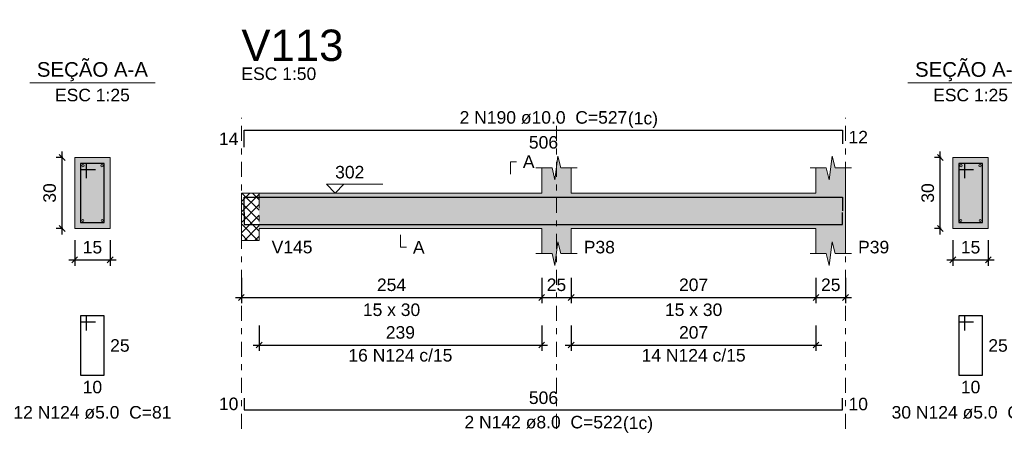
# Model space of a CAD drawing. Header units: millimetres. Extents: x 0 to 119, y 0 to 84.
# Tile 20 of 34: x 54 to 71, y 55 to 62. Entities that reach past the tile are written whole.
import ezdxf

# ---------------------------------------------------------------- set-up
doc = ezdxf.new("R2010")
doc.units = ezdxf.units.MM
doc.header["$MEASUREMENT"] = 0
doc.linetypes.add('DASHDOT', pattern=[2.54, 1.27, -0.635, 0, -0.635])
doc.linetypes.add('NULL', pattern=[0])
doc.layers.get('0').update_dxf_attribs({"lineweight": 18})
for name, color, linetype, lineweight in [('Descrição da armadura', 7, 'Continuous', 0), ('DT-Barras na forma', 2, 'Continuous', 30), ('DT-Barras no corte', 5, 'Continuous', 5), ('DT-Barras rebatidas', 2, 'Continuous', 30), ('DT-Cotas', 9, 'Continuous', 5), ('DT-Forma', 5, 'Continuous', 5), ('DT-Hachura forma vigas', 254, 'Continuous', 5), ('DT-Hachura intersecção vigas', 9, 'Continuous', 5), ('DT-Hachura seção vigas', 254, 'Continuous', 5), ('DT-Pontilhado', 9, 'DASHDOT', 5), ('DT-Textos', 7, 'Continuous', 5), ('DT-Título', 3, 'Continuous', 20), ('Textos armaduras', 7, 'Continuous', 0)]:
    doc.layers.add(name, color=color, linetype=linetype, lineweight=lineweight)
doc.styles.add('Arial', font='txt')
doc.dimstyles.new('UM_25.000000', dxfattribs={"dimtxt": 0.18, "dimasz": 0.1, "dimexe": 0.1, "dimexo": 0.2, "dimgap": 0, "dimtad": 1, "dimtih": 1, "dimtoh": 1, "dimdec": 1, "dimlfac": 25, "dimzin": 0, "dimdsep": 46, "dimtxsty": 'Standard', "dimcen": 0.09, "dimdle": 0.1, "dimadec": 1, "dimazin": 2, "dimtfac": 1, "dimtdec": 4, "dimtofl": 0, "dimtmove": 0, "dimatfit": 3, "dimfxl": 1, "dimtolj": 1, "dimarcsym": 0})
doc.dimstyles.new('UM_50.000000', dxfattribs={"dimtxt": 0.18, "dimasz": 0.1, "dimexe": 0.1, "dimexo": 0.2, "dimgap": 0, "dimtad": 1, "dimtih": 1, "dimtoh": 1, "dimdec": 1, "dimlfac": 50, "dimzin": 0, "dimdsep": 46, "dimtxsty": 'Standard', "dimcen": 0.09, "dimdle": 0.1, "dimadec": 1, "dimazin": 2, "dimtfac": 1, "dimtdec": 4, "dimtofl": 0, "dimtmove": 0, "dimatfit": 3, "dimfxl": 1, "dimtolj": 1, "dimarcsym": 0})

# ---------------------------------------------------------------- blocks, each defined once
blk = doc.blocks.new('_Oblique')
at = {"color": 0, "linetype": 'ByBlock', "lineweight": -2}
blk.add_line((-0.5, -0.5), (0.5, 0.5), dxfattribs=at)
blk = doc.blocks.new('*D118')
at = {"layer": 'Defpoints', "color": 0}
for p in [(54.875, 59.357), (55.087, 59.357), (55.087, 58.157)]:
    blk.add_point(p, dxfattribs=at)
at = {"layer": 'DT-Cotas', "color": 0, "lineweight": -2}
for p, q in [((54.887, 59.357), (54.775, 59.357)), ((54.875, 58.057), (54.875, 59.457)), ((54.887, 58.157), (54.775, 58.157))]:
    blk.add_line(p, q, dxfattribs=at)
at = {"layer": 'DT-Cotas', "color": 0, "lineweight": -2, "xscale": 0.1, "yscale": 0.1, "zscale": 0.1}
for p, rotation in [((54.875, 59.357), 90), ((54.875, 58.157), 270)]:
    blk.add_blockref('_Oblique', p, dxfattribs=dict(at, rotation=rotation))
at = {"layer": 'DT-Cotas', "color": 7, "insert": (54.663, 58.757), "char_height": 0.2118, "attachment_point": 5, "rotation": 90, "style": 'Arial'}
blk.add_mtext('\\A1;30', dxfattribs=at)
blk = doc.blocks.new('*D119')
at = {"layer": 'Defpoints', "color": 0}
for p in [(55.087, 58.157), (55.687, 58.157), (55.687, 57.627)]:
    blk.add_point(p, dxfattribs=at)
at = {"layer": 'DT-Cotas', "color": 0, "lineweight": -2}
for p, q in [((55.087, 57.957), (55.087, 57.527)), ((55.687, 57.957), (55.687, 57.527)), ((54.987, 57.627), (55.787, 57.627))]:
    blk.add_line(p, q, dxfattribs=at)
at = {"layer": 'DT-Cotas', "color": 0, "lineweight": -2, "xscale": 0.1, "yscale": 0.1, "zscale": 0.1, "rotation": 180}
blk.add_blockref('_Oblique', (55.087, 57.627), dxfattribs=at)
at = {"layer": 'DT-Cotas', "color": 0, "lineweight": -2, "xscale": 0.1, "yscale": 0.1, "zscale": 0.1}
blk.add_blockref('_Oblique', (55.687, 57.627), dxfattribs=at)
at = {"layer": 'DT-Cotas', "color": 7, "insert": (55.387, 57.839), "char_height": 0.2118, "attachment_point": 5, "rotation": 0.0057, "style": 'Arial'}
blk.add_mtext('\\A1;15', dxfattribs=at)
blk = doc.blocks.new('*D121')
at = {"layer": 'Defpoints', "color": 0}
for p in [(57.906, 57.521), (62.986, 57.521), (62.986, 56.992)]:
    blk.add_point(p, dxfattribs=at)
at = {"layer": 'DT-Cotas', "color": 0, "lineweight": -2}
for p, q in [((57.906, 57.321), (57.906, 56.892)), ((62.986, 57.321), (62.986, 56.892)), ((57.806, 56.992), (63.086, 56.992))]:
    blk.add_line(p, q, dxfattribs=at)
at = {"layer": 'DT-Cotas', "color": 0, "lineweight": -2, "xscale": 0.1, "yscale": 0.1, "zscale": 0.1, "rotation": 180}
blk.add_blockref('_Oblique', (57.906, 56.992), dxfattribs=at)
at = {"layer": 'DT-Cotas', "color": 0, "lineweight": -2, "xscale": 0.1, "yscale": 0.1, "zscale": 0.1}
blk.add_blockref('_Oblique', (62.986, 56.992), dxfattribs=at)
at = {"layer": 'DT-Cotas', "color": 7, "insert": (60.446, 57.204), "char_height": 0.2118, "attachment_point": 5, "rotation": 0.0057, "style": 'Arial'}
blk.add_mtext('\\A1;254', dxfattribs=at)
blk = doc.blocks.new('*D122')
at = {"layer": 'Defpoints', "color": 0}
for p in [(62.986, 57.521), (63.486, 57.521), (63.486, 56.992)]:
    blk.add_point(p, dxfattribs=at)
at = {"layer": 'DT-Cotas', "color": 0, "lineweight": -2}
for p, q in [((62.986, 57.321), (62.986, 56.892)), ((63.486, 57.321), (63.486, 56.892)), ((62.886, 56.992), (63.586, 56.992))]:
    blk.add_line(p, q, dxfattribs=at)
at = {"layer": 'DT-Cotas', "color": 0, "lineweight": -2, "xscale": 0.1, "yscale": 0.1, "zscale": 0.1, "rotation": 180}
blk.add_blockref('_Oblique', (62.986, 56.992), dxfattribs=at)
at = {"layer": 'DT-Cotas', "color": 0, "lineweight": -2, "xscale": 0.1, "yscale": 0.1, "zscale": 0.1}
blk.add_blockref('_Oblique', (63.486, 56.992), dxfattribs=at)
at = {"layer": 'DT-Cotas', "color": 7, "insert": (63.236, 57.204), "char_height": 0.2118, "attachment_point": 5, "rotation": 0.0057, "style": 'Arial'}
blk.add_mtext('\\A1;25', dxfattribs=at)
blk = doc.blocks.new('*D123')
at = {"layer": 'Defpoints', "color": 0}
for p in [(63.486, 57.521), (67.626, 57.521), (67.626, 56.992)]:
    blk.add_point(p, dxfattribs=at)
at = {"layer": 'DT-Cotas', "color": 0, "lineweight": -2}
for p, q in [((63.486, 57.321), (63.486, 56.892)), ((67.626, 57.321), (67.626, 56.892)), ((63.386, 56.992), (67.726, 56.992))]:
    blk.add_line(p, q, dxfattribs=at)
at = {"layer": 'DT-Cotas', "color": 0, "lineweight": -2, "xscale": 0.1, "yscale": 0.1, "zscale": 0.1, "rotation": 180}
blk.add_blockref('_Oblique', (63.486, 56.992), dxfattribs=at)
at = {"layer": 'DT-Cotas', "color": 0, "lineweight": -2, "xscale": 0.1, "yscale": 0.1, "zscale": 0.1}
blk.add_blockref('_Oblique', (67.626, 56.992), dxfattribs=at)
at = {"layer": 'DT-Cotas', "color": 7, "insert": (65.556, 57.204), "char_height": 0.2118, "attachment_point": 5, "rotation": 0.0057, "style": 'Arial'}
blk.add_mtext('\\A1;207', dxfattribs=at)
blk = doc.blocks.new('*D124')
at = {"layer": 'Defpoints', "color": 0}
for p in [(67.626, 57.521), (68.126, 57.521), (68.126, 56.992)]:
    blk.add_point(p, dxfattribs=at)
at = {"layer": 'DT-Cotas', "color": 0, "lineweight": -2}
for p, q in [((67.626, 57.321), (67.626, 56.892)), ((68.126, 57.321), (68.126, 56.892)), ((67.526, 56.992), (68.226, 56.992))]:
    blk.add_line(p, q, dxfattribs=at)
at = {"layer": 'DT-Cotas', "color": 0, "lineweight": -2, "xscale": 0.1, "yscale": 0.1, "zscale": 0.1, "rotation": 180}
blk.add_blockref('_Oblique', (67.626, 56.992), dxfattribs=at)
at = {"layer": 'DT-Cotas', "color": 0, "lineweight": -2, "xscale": 0.1, "yscale": 0.1, "zscale": 0.1}
blk.add_blockref('_Oblique', (68.126, 56.992), dxfattribs=at)
at = {"layer": 'DT-Cotas', "color": 7, "insert": (67.876, 57.204), "char_height": 0.2118, "attachment_point": 5, "rotation": 0.0057, "style": 'Arial'}
blk.add_mtext('\\A1;25', dxfattribs=at)
blk = doc.blocks.new('*D125')
at = {"layer": 'Defpoints', "color": 0}
for p in [(69.729, 59.357), (69.941, 59.357), (69.941, 58.157)]:
    blk.add_point(p, dxfattribs=at)
at = {"layer": 'DT-Cotas', "color": 0, "lineweight": -2}
for p, q in [((69.741, 59.357), (69.629, 59.357)), ((69.729, 58.057), (69.729, 59.457)), ((69.741, 58.157), (69.629, 58.157))]:
    blk.add_line(p, q, dxfattribs=at)
at = {"layer": 'DT-Cotas', "color": 0, "lineweight": -2, "xscale": 0.1, "yscale": 0.1, "zscale": 0.1}
for p, rotation in [((69.729, 59.357), 90), ((69.729, 58.157), 270)]:
    blk.add_blockref('_Oblique', p, dxfattribs=dict(at, rotation=rotation))
at = {"layer": 'DT-Cotas', "color": 7, "insert": (69.518, 58.757), "char_height": 0.2118, "attachment_point": 5, "rotation": 90, "style": 'Arial'}
blk.add_mtext('\\A1;30', dxfattribs=at)
blk = doc.blocks.new('*D126')
at = {"layer": 'Defpoints', "color": 0}
for p in [(69.941, 58.157), (70.541, 58.157), (70.541, 57.627)]:
    blk.add_point(p, dxfattribs=at)
at = {"layer": 'DT-Cotas', "color": 0, "lineweight": -2}
for p, q in [((69.941, 57.957), (69.941, 57.527)), ((70.541, 57.957), (70.541, 57.527)), ((69.841, 57.627), (70.641, 57.627))]:
    blk.add_line(p, q, dxfattribs=at)
at = {"layer": 'DT-Cotas', "color": 0, "lineweight": -2, "xscale": 0.1, "yscale": 0.1, "zscale": 0.1, "rotation": 180}
blk.add_blockref('_Oblique', (69.941, 57.627), dxfattribs=at)
at = {"layer": 'DT-Cotas', "color": 0, "lineweight": -2, "xscale": 0.1, "yscale": 0.1, "zscale": 0.1}
blk.add_blockref('_Oblique', (70.541, 57.627), dxfattribs=at)
at = {"layer": 'DT-Cotas', "color": 7, "insert": (70.241, 57.839), "char_height": 0.2118, "attachment_point": 5, "rotation": 0.0057, "style": 'Arial'}
blk.add_mtext('\\A1;15', dxfattribs=at)
blk = doc.blocks.new('*D127')
at = {"layer": 'Defpoints', "color": 0}
for p in [(58.206, 56.716), (62.986, 56.716), (62.986, 56.187)]:
    blk.add_point(p, dxfattribs=at)
at = {"layer": 'DT-Cotas', "color": 0, "lineweight": -2}
for p, q in [((58.206, 56.516), (58.206, 56.087)), ((62.986, 56.516), (62.986, 56.087)), ((58.106, 56.187), (63.086, 56.187))]:
    blk.add_line(p, q, dxfattribs=at)
at = {"layer": 'DT-Cotas', "color": 0, "lineweight": -2, "xscale": 0.1, "yscale": 0.1, "zscale": 0.1, "rotation": 180}
blk.add_blockref('_Oblique', (58.206, 56.187), dxfattribs=at)
at = {"layer": 'DT-Cotas', "color": 0, "lineweight": -2, "xscale": 0.1, "yscale": 0.1, "zscale": 0.1}
blk.add_blockref('_Oblique', (62.986, 56.187), dxfattribs=at)
at = {"layer": 'DT-Cotas', "color": 7, "insert": (60.596, 56.399), "char_height": 0.2118, "attachment_point": 5, "rotation": 0.0057, "style": 'Arial'}
blk.add_mtext('\\A1;239', dxfattribs=at)
blk = doc.blocks.new('*D128')
at = {"layer": 'Defpoints', "color": 0}
for p in [(63.486, 56.716), (67.626, 56.716), (67.626, 56.187)]:
    blk.add_point(p, dxfattribs=at)
at = {"layer": 'DT-Cotas', "color": 0, "lineweight": -2}
for p, q in [((63.486, 56.516), (63.486, 56.087)), ((67.626, 56.516), (67.626, 56.087)), ((63.386, 56.187), (67.726, 56.187))]:
    blk.add_line(p, q, dxfattribs=at)
at = {"layer": 'DT-Cotas', "color": 0, "lineweight": -2, "xscale": 0.1, "yscale": 0.1, "zscale": 0.1, "rotation": 180}
blk.add_blockref('_Oblique', (63.486, 56.187), dxfattribs=at)
at = {"layer": 'DT-Cotas', "color": 0, "lineweight": -2, "xscale": 0.1, "yscale": 0.1, "zscale": 0.1}
blk.add_blockref('_Oblique', (67.626, 56.187), dxfattribs=at)
at = {"layer": 'DT-Cotas', "color": 7, "insert": (65.556, 56.399), "char_height": 0.2118, "attachment_point": 5, "rotation": 0.0057, "style": 'Arial'}
blk.add_mtext('\\A1;207', dxfattribs=at)

msp = doc.modelspace()

# ---------------------------------------------------------------- hatches: boundary and pattern name
at = {"layer": 'DT-Hachura forma vigas', "linetype": 'Continuous'}
msp.add_hatch(color=254, dxfattribs=at).paths.add_polyline_path([(68.1261, 57.7331), (68.1261, 58.1567), (68.1261, 58.7567), (68.1261, 59.1803), (67.9511, 59.1803), (67.9011, 59.3803), (67.8511, 58.9803), (67.8011, 59.1803), (67.6261, 59.1803), (67.6261, 58.7567), (63.4861, 58.7567), (63.4861, 59.1803), (63.3111, 59.1803), (63.2611, 59.3803), (63.2111, 58.9803), (63.1611, 59.1803), (62.9861, 59.1803), (62.9861, 58.7567), (58.2061, 58.7567), (58.2061, 58.1567), (62.9861, 58.1567), (62.9861, 57.7331), (63.1611, 57.7331), (63.2111, 57.5331), (63.2611, 57.9331), (63.3111, 57.7331), (63.4861, 57.7331), (63.4861, 58.1567), (67.6261, 58.1567), (67.6261, 57.7331), (67.8011, 57.7331), (67.8511, 57.5331), (67.9011, 57.9331), (67.9511, 57.7331), (68.1261, 57.7331)])
at = {"layer": 'DT-Hachura intersecção vigas', "linetype": 'Continuous'}
h = msp.add_hatch(dxfattribs=at)
h.set_pattern_fill('ANSI37', color=9, style=0)
h.paths.add_polyline_path([(58.2061, 57.9567), (58.2061, 58.1567), (58.2061, 58.7567), (57.9061, 58.7567), (57.9061, 58.1567), (57.9061, 57.9567), (58.2061, 57.9567)])
at = {"layer": 'DT-Hachura seção vigas', "linetype": 'Continuous'}
for points in [[(55.0866, 58.1567), (55.0866, 58.1567), (55.6866, 58.1567), (55.6866, 59.3567), (55.0866, 59.3567), (55.0866, 58.1567)], [(69.9412, 58.1567), (69.9412, 58.1567), (70.5412, 58.1567), (70.5412, 59.3567), (69.9412, 59.3567), (69.9412, 58.1567)]]:
    msp.add_hatch(color=254, dxfattribs=at).paths.add_polyline_path(points)

# ---------------------------------------------------------------- linework, layer by layer
at = {"layer": 'DT-Barras na forma'}
for p, q in [((55.2866, 59.2567), (55.1866, 59.2567)), ((55.1866, 59.2567), (55.1866, 58.2567)), ((55.5866, 59.2567), (55.1866, 59.2567)), ((55.1866, 59.2567), (55.1866, 59.1567)), ((55.1866, 59.1567), (55.4366, 59.1567)), ((55.2866, 59.0067), (55.2866, 59.2567)), ((55.5866, 58.2567), (55.5866, 59.2567)), ((70.1412, 59.2567), (70.0412, 59.2567)), ((70.0412, 59.2567), (70.0412, 58.2567)), ((70.4412, 59.2567), (70.0412, 59.2567)), ((70.0412, 59.2567), (70.0412, 59.1567)), ((70.0412, 59.1567), (70.2912, 59.1567)), ((70.1412, 59.0067), (70.1412, 59.2567)), ((70.4412, 58.2567), (70.4412, 59.2567)), ((55.1866, 58.2567), (55.5866, 58.2567)), ((70.0412, 58.2567), (70.4412, 58.2567))]:
    msp.add_line(p, q, dxfattribs=at)
for points in [[(57.9561, 58.4), (57.9561, 58.6867), (68.0761, 58.6867), (68.0761, 58.4567)], [(57.9561, 58.4247), (57.9561, 58.2247), (68.0761, 58.2247), (68.0761, 58.4247)]]:
    msp.add_lwpolyline(points, dxfattribs=at)
at = {"layer": 'DT-Barras no corte'}
for centre, radius in [((55.2266, 59.2167), 0.02), ((55.5466, 59.2167), 0.02), ((70.0812, 59.2167), 0.02), ((70.4012, 59.2167), 0.02), ((55.2226, 58.2927), 0.016), ((55.5506, 58.2927), 0.016), ((70.0772, 58.2927), 0.016), ((70.4052, 58.2927), 0.016)]:
    msp.add_circle(centre, radius, dxfattribs=at)
at = {"layer": 'DT-Barras rebatidas'}
for points in [[(57.9561, 59.5296), (57.9561, 59.8163), (68.0761, 59.8163), (68.0761, 59.5863)], [(55.2866, 56.43), (55.2866, 56.68), (55.1866, 56.68), (55.1866, 55.68), (55.5866, 55.68), (55.5866, 56.68), (55.1866, 56.68), (55.1866, 56.58), (55.4366, 56.58)], [(70.1412, 56.43), (70.1412, 56.68), (70.0412, 56.68), (70.0412, 55.68), (70.4412, 55.68), (70.4412, 56.68), (70.0412, 56.68), (70.0412, 56.58), (70.2912, 56.58)], [(57.9561, 55.2901), (57.9561, 55.0901), (68.0761, 55.0901), (68.0761, 55.2901)]]:
    msp.add_lwpolyline(points, dxfattribs=at)
at = {"layer": 'DT-Forma'}
for p, q in [((55.6866, 59.3567), (55.0866, 59.3567)), ((55.0866, 59.3567), (55.0866, 58.1567)), ((55.6866, 58.1567), (55.6866, 59.3567)), ((63.2111, 58.9803), (63.2611, 59.3803)), ((63.2611, 59.3803), (63.3111, 59.1803)), ((67.8511, 58.9803), (67.9011, 59.3803)), ((67.9011, 59.3803), (67.9511, 59.1803)), ((70.5412, 59.3567), (69.9412, 59.3567)), ((69.9412, 59.3567), (69.9412, 58.1567)), ((70.5412, 58.1567), (70.5412, 59.3567)), ((62.8861, 59.1803), (63.1611, 59.1803)), ((62.9861, 58.7567), (62.9861, 59.1803)), ((63.1611, 59.1803), (63.2111, 58.9803)), ((63.3111, 59.1803), (63.5861, 59.1803)), ((63.4861, 59.1803), (63.4861, 58.7567)), ((67.5261, 59.1803), (67.8011, 59.1803)), ((67.6261, 58.7567), (67.6261, 59.1803)), ((67.8011, 59.1803), (67.8511, 58.9803)), ((67.9511, 59.1803), (68.2261, 59.1803)), ((68.1261, 59.1803), (68.1261, 58.7567)), ((57.9061, 58.7567), (58.2061, 58.7567)), ((58.2061, 58.7567), (62.9861, 58.7567)), ((63.4861, 58.7567), (67.6261, 58.7567)), ((55.0866, 58.1567), (55.6866, 58.1567)), ((57.9061, 58.1567), (57.9061, 57.9567)), ((58.2061, 57.9567), (58.2061, 58.1567)), ((58.2061, 58.1567), (62.9861, 58.1567)), ((62.9861, 58.1567), (62.9861, 57.7331)), ((63.4861, 57.7331), (63.4861, 58.1567)), ((63.4861, 58.1567), (67.6261, 58.1567)), ((67.6261, 58.1567), (67.6261, 57.7331)), ((68.1261, 57.7331), (68.1261, 58.1567)), ((69.9412, 58.1567), (70.5412, 58.1567)), ((57.9061, 57.9567), (58.2061, 57.9567)), ((63.2111, 57.5331), (63.2611, 57.9331)), ((63.2611, 57.9331), (63.3111, 57.7331)), ((67.8511, 57.5331), (67.9011, 57.9331)), ((67.9011, 57.9331), (67.9511, 57.7331)), ((62.8861, 57.7331), (63.1611, 57.7331)), ((63.1611, 57.7331), (63.2111, 57.5331)), ((63.3111, 57.7331), (63.5861, 57.7331)), ((67.5261, 57.7331), (67.8011, 57.7331)), ((67.8011, 57.7331), (67.8511, 57.5331)), ((67.9511, 57.7331), (68.2261, 57.7331))]:
    msp.add_line(p, q, dxfattribs=at)
at = {"layer": 'DT-Forma', "linetype": 'Continuous'}
for p, q in [((57.9061, 58.1567), (57.9061, 58.7567)), ((68.1261, 58.7567), (68.1261, 58.1567))]:
    msp.add_line(p, q, dxfattribs=at)
at = {"layer": 'DT-Pontilhado', "ltscale": 0.2}
for p, q in [((57.9061, 54.7724), (57.9061, 60.0281)), ((63.2361, 54.7724), (63.2361, 60.0281)), ((68.1261, 54.7724), (68.1261, 60.0281)), ((58.2061, 58.7567), (58.2061, 58.1567))]:
    msp.add_line(p, q, dxfattribs=at)
at = {"layer": 'DT-Textos'}
for p, q in [((54.3276, 60.6216), (56.4456, 60.6216)), ((69.1822, 60.6216), (71.3002, 60.6216))]:
    msp.add_line(p, q, dxfattribs=at)
for points in [[(62.4566, 59.0744), (62.4566, 59.2862), (62.5625, 59.2862)], [(59.6401, 58.905), (59.4919, 58.7567), (59.3436, 58.905), (60.2967, 58.905)], [(60.5961, 58.0508), (60.5961, 57.839), (60.702, 57.839)]]:
    msp.add_lwpolyline(points, dxfattribs=at)

# ---------------------------------------------------------------- texts
at = {"layer": 'Descrição da armadura', "linetype": 'NULL', "char_height": 0.2118, "attachment_point": 8, "line_spacing_factor": 0.9, "style": 'Arial'}
for s, insert, width in [('2 N190 ø10.0  C=527', (63.0163, 59.9226), 5.562109), ('16 N124 c/15', (60.5961, 55.9053), 3.450264), ('14 N124 c/15', (65.5561, 55.9053), 3.450264), ('12 N124 ø5.0  C=81', (55.3866, 54.9386), 5.239541), ('30 N124 ø5.0  C=81', (70.2413, 54.9386), 5.239541), ('2 N142 ø8.0  C=522', (63.0163, 54.7726), 5.239541)]:
    msp.add_mtext(s, dxfattribs=dict(at, insert=insert, width=width))
at = {"layer": 'DT-Textos', "linetype": 'NULL', "line_spacing_factor": 0.798, "style": 'Arial'}
for s, insert, char_height, width, attachment_point in [('SEÇÃO A-A', (55.3866, 60.6457), 0.2471, 3.812061, 8), ('SEÇÃO A-A', (70.2413, 60.6457), 0.2471, 3.812061, 8), ('ESC 1:50', (57.9063, 60.6636), 0.2118, 2.482559, 7), ('ESC 1:25', (55.3866, 60.3036), 0.2118, 2.482559, 8), ('ESC 1:25', (70.2413, 60.3036), 0.2118, 2.482559, 8), ('(1c)', (64.4443, 59.8527), 0.2118, 0.998857, 7), ('A', (62.6683, 59.1806), 0.2118, 0.386855, 7), ('302', (59.4923, 59.0006), 0.2118, 0.967705, 7), ('V145', (58.4183, 57.7336), 0.2118, 1.354561, 7), ('A', (60.8083, 57.7336), 0.2118, 0.386855, 7), ('P38', (63.6983, 57.7336), 0.2118, 1.031992, 7), ('P39', (68.3383, 57.7336), 0.2118, 1.031992, 7), ('15 x 30', (60.4463, 56.6746), 0.2118, 1.902559, 8), ('15 x 30', (65.5563, 56.6746), 0.2118, 1.902559, 8), ('(1c)', (64.3613, 54.7027), 0.2118, 0.998857, 7)]:
    msp.add_mtext(s, dxfattribs=dict(at, insert=insert, char_height=char_height, width=width, attachment_point=attachment_point))
at = {"layer": 'DT-Título', "linetype": 'NULL', "insert": (57.9063, 60.9815), "char_height": 0.5295, "width": 3.456465, "attachment_point": 7, "line_spacing_factor": 0.798, "style": 'Arial'}
msp.add_mtext('V113', dxfattribs=at)
at = {"layer": 'Textos armaduras', "linetype": 'NULL', "char_height": 0.2118, "line_spacing_factor": 0.9, "style": 'Arial'}
for s, insert, width, attachment_point in [('14', (57.8561, 59.5671), 1.045137, 9), ('12', (68.1761, 59.8072), 1.045137, 1), ('506', (63.0161, 59.719), 1.367705, 2), ('25', (55.6866, 56.2859), 1.045137, 1), ('25', (70.5412, 56.2859), 1.045137, 1), ('10', (55.3866, 55.5827), 1.045137, 2), ('506', (63.0161, 55.1874), 1.367705, 8), ('10', (70.2412, 55.5827), 1.045137, 2), ('10', (57.8561, 55.0842), 1.045137, 9), ('10', (68.1761, 55.296), 1.045137, 1)]:
    msp.add_mtext(s, dxfattribs=dict(at, insert=insert, width=width, attachment_point=attachment_point))

# ---------------------------------------------------------------- dimensions: what is measured, and where the dimension line sits
at = {"layer": 'DT-Cotas'}
for base, p1, p2, picture, middle in [((54.8748, 59.3567), (55.0866, 58.1567), (55.0866, 59.3567), '*D118', (54.663, 58.7567)), ((69.7294, 59.3567), (69.9412, 58.1567), (69.9412, 59.3567), '*D125', (69.5176, 58.7567))]:
    dim = msp.add_linear_dim(base=base, p1=p1, p2=p2, angle=90, dimstyle='UM_25.000000', override={"dimtxt": 0.2118, "dimasz": 0.1, "dimexe": 0.1, "dimexo": 0.2, "dimtad": 1, "dimtih": 0, "dimtoh": 0, "dimdec": 1, "dimlfac": 25, "dimzin": 8, "dimtxsty": 'Arial', "dimblk": 'Oblique', "dimblk1": 'Oblique', "dimblk2": 'Oblique', "dimsah": 1, "dimdle": 0.1, "dimse1": 0, "dimse2": 0, "dimclrt": 7, "dimadec": 1, "dimazin": 3, "dimtmove": 2, "dimldrblk": 'Oblique'}, dxfattribs=at)
    dim.commit()
    dim.dimension.update_dxf_attribs({"geometry": picture, "text_midpoint": middle, "dimtype": 160, "text_rotation": 90})
for base, p1, p2, dimstyle, override, picture, middle in [((55.6866, 57.6272), (55.0866, 58.1567), (55.6866, 58.1567), 'UM_25.000000', {"dimtxt": 0.2118, "dimasz": 0.1, "dimexe": 0.1, "dimexo": 0.2, "dimtad": 1, "dimtih": 0, "dimtoh": 0, "dimdec": 1, "dimlfac": 25, "dimzin": 8, "dimtxsty": 'Arial', "dimblk": 'Oblique', "dimblk1": 'Oblique', "dimblk2": 'Oblique', "dimsah": 1, "dimdle": 0.1, "dimse1": 0, "dimse2": 0, "dimclrt": 7, "dimadec": 1, "dimazin": 3, "dimtmove": 2, "dimldrblk": 'Oblique'}, '*D119', (55.3866, 57.839)), ((70.5412, 57.6272), (69.9412, 58.1567), (70.5412, 58.1567), 'UM_25.000000', {"dimtxt": 0.2118, "dimasz": 0.1, "dimexe": 0.1, "dimexo": 0.2, "dimtad": 1, "dimtih": 0, "dimtoh": 0, "dimdec": 1, "dimlfac": 25, "dimzin": 8, "dimtxsty": 'Arial', "dimblk": 'Oblique', "dimblk1": 'Oblique', "dimblk2": 'Oblique', "dimsah": 1, "dimdle": 0.1, "dimse1": 0, "dimse2": 0, "dimclrt": 7, "dimadec": 1, "dimazin": 3, "dimtmove": 2, "dimldrblk": 'Oblique'}, '*D126', (70.2412, 57.839)), ((62.9861, 56.9918), (57.9061, 57.5213), (62.9861, 57.5213), 'UM_50.000000', {"dimtxt": 0.2118, "dimasz": 0.1, "dimexe": 0.1, "dimexo": 0.2, "dimtad": 1, "dimtih": 0, "dimtoh": 0, "dimdec": 1, "dimlfac": 50, "dimzin": 8, "dimtxsty": 'Arial', "dimblk": 'Oblique', "dimblk1": 'Oblique', "dimblk2": 'Oblique', "dimsah": 1, "dimdle": 0.1, "dimse1": 0, "dimse2": 0, "dimclrt": 7, "dimadec": 1, "dimazin": 3, "dimtmove": 2, "dimldrblk": 'Oblique'}, '*D121', (60.4461, 57.2036)), ((63.4861, 56.9918), (62.9861, 57.5213), (63.4861, 57.5213), 'UM_50.000000', {"dimtxt": 0.2118, "dimasz": 0.1, "dimexe": 0.1, "dimexo": 0.2, "dimtad": 1, "dimtih": 0, "dimtoh": 0, "dimdec": 1, "dimlfac": 50, "dimzin": 8, "dimtxsty": 'Arial', "dimblk": 'Oblique', "dimblk1": 'Oblique', "dimblk2": 'Oblique', "dimsah": 1, "dimdle": 0.1, "dimse1": 0, "dimse2": 0, "dimclrt": 7, "dimadec": 1, "dimazin": 3, "dimtmove": 2, "dimldrblk": 'Oblique'}, '*D122', (63.2361, 57.2036)), ((67.6261, 56.9918), (63.4861, 57.5213), (67.6261, 57.5213), 'UM_50.000000', {"dimtxt": 0.2118, "dimasz": 0.1, "dimexe": 0.1, "dimexo": 0.2, "dimtad": 1, "dimtih": 0, "dimtoh": 0, "dimdec": 1, "dimlfac": 50, "dimzin": 8, "dimtxsty": 'Arial', "dimblk": 'Oblique', "dimblk1": 'Oblique', "dimblk2": 'Oblique', "dimsah": 1, "dimdle": 0.1, "dimse1": 0, "dimse2": 0, "dimclrt": 7, "dimadec": 1, "dimazin": 3, "dimtmove": 2, "dimldrblk": 'Oblique'}, '*D123', (65.5561, 57.2036)), ((68.1261, 56.9918), (67.6261, 57.5213), (68.1261, 57.5213), 'UM_50.000000', {"dimtxt": 0.2118, "dimasz": 0.1, "dimexe": 0.1, "dimexo": 0.2, "dimtad": 1, "dimtih": 0, "dimtoh": 0, "dimdec": 1, "dimlfac": 50, "dimzin": 8, "dimtxsty": 'Arial', "dimblk": 'Oblique', "dimblk1": 'Oblique', "dimblk2": 'Oblique', "dimsah": 1, "dimdle": 0.1, "dimse1": 0, "dimse2": 0, "dimclrt": 7, "dimadec": 1, "dimazin": 3, "dimtmove": 2, "dimldrblk": 'Oblique'}, '*D124', (67.8761, 57.2036)), ((62.9861, 56.187), (58.2061, 56.7165), (62.9861, 56.7165), 'UM_50.000000', {"dimtxt": 0.2118, "dimasz": 0.1, "dimexe": 0.1, "dimexo": 0.2, "dimtad": 1, "dimtih": 0, "dimtoh": 0, "dimdec": 1, "dimlfac": 50, "dimzin": 8, "dimtxsty": 'Arial', "dimblk": 'Oblique', "dimblk1": 'Oblique', "dimblk2": 'Oblique', "dimsah": 1, "dimdle": 0.1, "dimse1": 0, "dimse2": 0, "dimclrt": 7, "dimadec": 1, "dimazin": 3, "dimtmove": 2, "dimldrblk": 'Oblique'}, '*D127', (60.5961, 56.3988)), ((67.6261, 56.187), (63.4861, 56.7165), (67.6261, 56.7165), 'UM_50.000000', {"dimtxt": 0.2118, "dimasz": 0.1, "dimexe": 0.1, "dimexo": 0.2, "dimtad": 1, "dimtih": 0, "dimtoh": 0, "dimdec": 1, "dimlfac": 50, "dimzin": 8, "dimtxsty": 'Arial', "dimblk": 'Oblique', "dimblk1": 'Oblique', "dimblk2": 'Oblique', "dimsah": 1, "dimdle": 0.1, "dimse1": 0, "dimse2": 0, "dimclrt": 7, "dimadec": 1, "dimazin": 3, "dimtmove": 2, "dimldrblk": 'Oblique'}, '*D128', (65.5561, 56.3988))]:
    dim = msp.add_linear_dim(base=base, p1=p1, p2=p2, dimstyle=dimstyle, override=override, dxfattribs=at)
    dim.commit()
    dim.dimension.update_dxf_attribs({"geometry": picture, "text_midpoint": middle, "dimtype": 160, "text_rotation": 0.00573})

doc.saveas('drawing.dxf')
